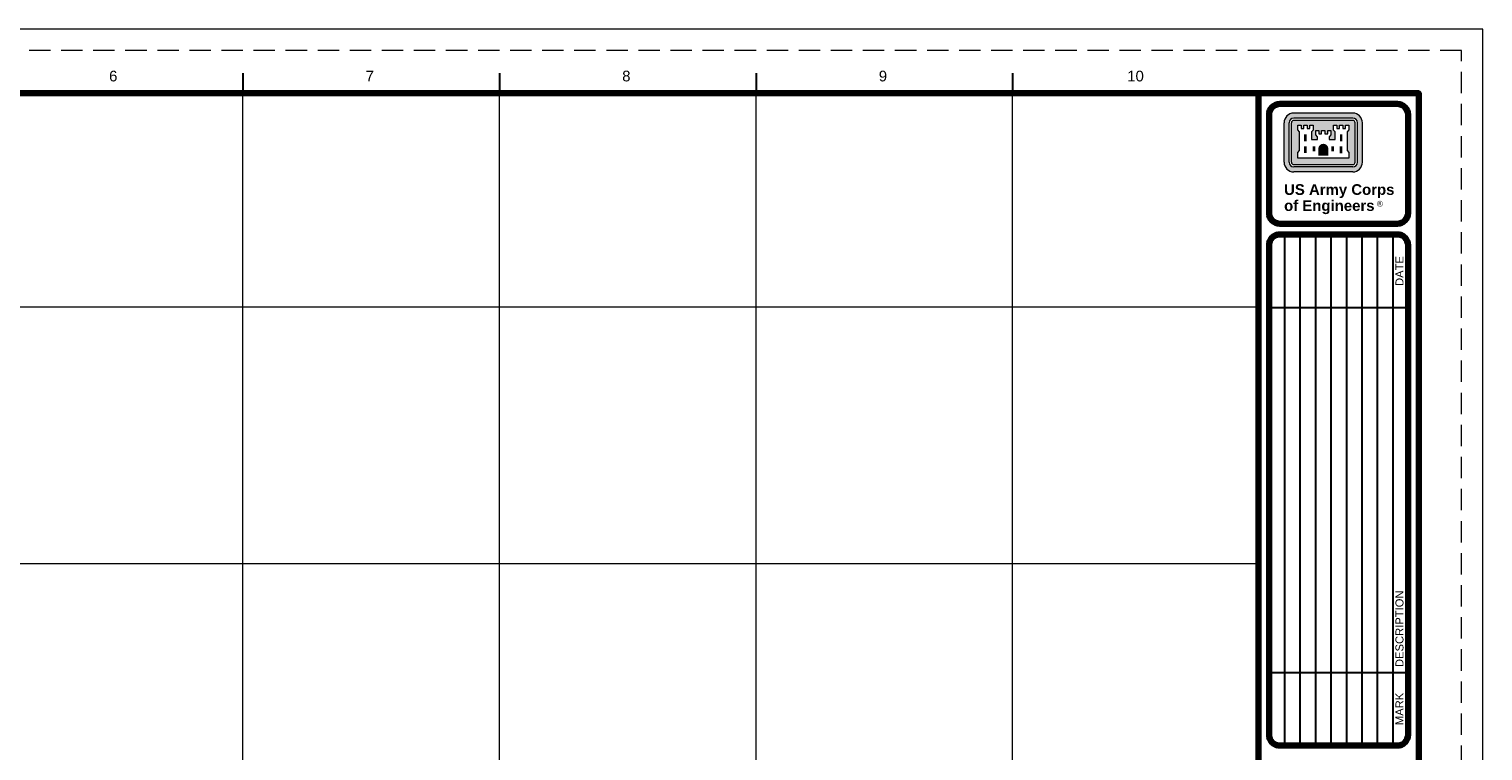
# Model space of a CAD drawing. Header units: inches. Extents: x 0 to 34, y 0 to 22.
# Tile 3 of 3: x 17 to 34, y 13.6 to 22. Entities that reach past the tile are written whole.
import ezdxf
from ezdxf.enums import TextEntityAlignment as Align

# ---------------------------------------------------------------- set-up
doc = ezdxf.new("R2010")
doc.units = ezdxf.units.IN
doc.header["$MEASUREMENT"] = 0
doc.linetypes.add('ACAD_ISO08W100', pattern=[36, 24, -3, 6, -3])
doc.linetypes.add('DASHED2', pattern=[0.375, 0.25, -0.125])
doc.layers.get('0').update_dxf_attribs({"linetype": 'CONTINUOUS'})
doc.layers.add('G-ANNO-NPLT', color=5, linetype='CONTINUOUS', lineweight=0, true_color=0x0000ff, plot=False)
doc.layers.add('G-ANNO-SYMB', color=6, linetype='CONTINUOUS', lineweight=30, true_color=0xff00ff)
doc.layers.add('G-ANNO-TTLB-GRID', color=5, linetype='ACAD_ISO08W100', lineweight=0, true_color=0x0000ff)
doc.layers.add('G-ANNO-TTLB', color=7, linetype='CONTINUOUS', lineweight=30)
doc.layers.get('G-ANNO-TTLB-GRID').off()
doc.styles.add('Arial', font='arial.ttf')

# ---------------------------------------------------------------- blocks, each defined once
blk = doc.blocks.new('castle')
at = {"linetype": 'ByBlock', "lineweight": -2}
h = blk.add_hatch(color=256, dxfattribs=at)
h.dxf.hatch_style = 1
h.paths.add_polyline_path([(0.338, 0.338), (-0.352, 0.338, 0.414214), (-0.465, 0.225), (-0.465, -0.236, 0.414214), (-0.352, -0.349), (0.338, -0.349, 0.414214), (0.451, -0.236), (0.451, 0.225, 0.414214)])
h.paths.add_polyline_path([(-0.352, 0.28), (0.338, 0.28, -0.414214), (0.393, 0.225), (0.393, -0.236, -0.414214), (0.338, -0.29), (-0.352, -0.29, -0.414214), (-0.406, -0.236), (-0.406, 0.225, -0.414214)], flags=16)
h.paths.add_polyline_path([(-0.352, 0.252), (0.338, 0.252, -0.414214), (0.365, 0.225), (0.365, -0.236, -0.414214), (0.338, -0.263), (-0.352, -0.263, -0.414214), (-0.379, -0.236), (-0.379, 0.225, -0.414214)], flags=0)
h.paths.add_polyline_path([(-0.306, 0.197), (-0.265, 0.197), (-0.265, 0.159), (-0.235, 0.159), (-0.235, 0.197), (-0.195, 0.197), (-0.195, 0.159), (-0.165, 0.159), (-0.165, 0.197), (-0.126, 0.197), (-0.126, 0.139), (-0.145, 0.12), (-0.145, 0.03), (-0.076, 0.03), (-0.076, 0.061), (-0.095, 0.084), (-0.095, 0.134), (-0.058, 0.134), (-0.058, 0.096), (-0.026, 0.096), (-0.026, 0.134), (0.013, 0.134), (0.013, 0.096), (0.046, 0.096), (0.046, 0.134), (0.083, 0.134), (0.083, 0.084), (0.063, 0.061), (0.063, 0.03), (0.133, 0.03), (0.133, 0.12), (0.113, 0.139), (0.113, 0.197), (0.153, 0.197), (0.153, 0.159), (0.183, 0.159), (0.183, 0.197), (0.222, 0.197), (0.222, 0.159), (0.252, 0.159), (0.252, 0.197), (0.292, 0.197), (0.292, 0.142), (0.271, 0.12), (0.271, -0.099), (0.292, -0.122), (0.292, -0.189), (-0.306, -0.189), (-0.306, -0.122), (-0.285, -0.099), (-0.285, 0.12), (-0.306, 0.142)], flags=0)
h.paths.add_polyline_path([(0.365, 0.225, 0.414214), (0.338, 0.252), (-0.352, 0.252, 0.414214), (-0.379, 0.225), (-0.379, -0.236, 0.414214), (-0.352, -0.263), (0.338, -0.263, 0.414214), (0.365, -0.236)], flags=0)
h = blk.add_hatch(color=256, dxfattribs=at)
h.dxf.hatch_style = 1
h.paths.add_polyline_path([(0.365, 0.225, 0.414214), (0.338, 0.252), (-0.352, 0.252, 0.414214), (-0.379, 0.225), (-0.379, -0.236, 0.414214), (-0.352, -0.263), (0.338, -0.263, 0.414214), (0.365, -0.236)])
h.paths.add_polyline_path([(-0.306, 0.197), (-0.265, 0.197), (-0.265, 0.159), (-0.235, 0.159), (-0.235, 0.197), (-0.195, 0.197), (-0.195, 0.159), (-0.165, 0.159), (-0.165, 0.197), (-0.126, 0.197), (-0.126, 0.139), (-0.145, 0.12), (-0.145, 0.03), (-0.076, 0.03), (-0.076, 0.061), (-0.095, 0.084), (-0.095, 0.134), (-0.058, 0.134), (-0.058, 0.096), (-0.026, 0.096), (-0.026, 0.134), (0.013, 0.134), (0.013, 0.096), (0.046, 0.096), (0.046, 0.134), (0.083, 0.134), (0.083, 0.084), (0.063, 0.061), (0.063, 0.03), (0.133, 0.03), (0.133, 0.12), (0.113, 0.139), (0.113, 0.197), (0.153, 0.197), (0.153, 0.159), (0.183, 0.159), (0.183, 0.197), (0.222, 0.197), (0.222, 0.159), (0.252, 0.159), (0.252, 0.197), (0.292, 0.197), (0.292, 0.142), (0.271, 0.12), (0.271, -0.099), (0.292, -0.122), (0.292, -0.189), (-0.306, -0.189), (-0.306, -0.122), (-0.285, -0.099), (-0.285, 0.12), (-0.306, 0.142)], flags=16)
at = {"layer": 'G-ANNO-SYMB', "linetype": 'ByBlock', "lineweight": -2}
h = blk.add_hatch(color=0, dxfattribs=at)
h.dxf.hatch_style = 1
edge = h.paths.add_edge_path()
edge.add_arc((-0.006, -0.08), 0.0594, 0, 180)
edge.add_line((-0.066, -0.08), (-0.066, -0.159))
edge.add_line((-0.066, -0.159), (0.053, -0.159))
edge.add_line((0.053, -0.159), (0.053, -0.08))
at = {"color": 0, "linetype": 'ByBlock', "lineweight": -2}
for p, q in [((-0.465, -0.236), (-0.465, 0.225)), ((-0.406, -0.236), (-0.406, 0.225)), ((-0.379, -0.236), (-0.379, 0.225)), ((0.338, 0.338), (-0.352, 0.338)), ((0.338, 0.28), (-0.352, 0.28)), ((0.338, 0.252), (-0.352, 0.252)), ((0.365, -0.236), (0.365, 0.225)), ((0.393, -0.236), (0.393, 0.225)), ((0.451, -0.236), (0.451, 0.225)), ((-0.352, -0.263), (0.338, -0.263)), ((0.338, -0.29), (-0.352, -0.29)), ((0.338, -0.349), (-0.352, -0.349))]:
    blk.add_line(p, q, dxfattribs=at)
blk.add_lwpolyline([(-0.306, -0.189), (-0.306, -0.122), (-0.285, -0.099), (-0.285, 0.12), (-0.306, 0.142), (-0.306, 0.197), (-0.265, 0.197), (-0.265, 0.159), (-0.235, 0.159), (-0.235, 0.197), (-0.195, 0.197), (-0.195, 0.159), (-0.165, 0.159), (-0.165, 0.197), (-0.126, 0.197), (-0.126, 0.139), (-0.145, 0.12), (-0.145, 0.03), (-0.076, 0.03), (-0.076, 0.061), (-0.095, 0.084), (-0.095, 0.134), (-0.058, 0.134), (-0.058, 0.096), (-0.026, 0.096), (-0.026, 0.134), (0.013, 0.134), (0.013, 0.096), (0.046, 0.096), (0.046, 0.134), (0.083, 0.134), (0.083, 0.084), (0.063, 0.061), (0.063, 0.03), (0.133, 0.03), (0.133, 0.12), (0.113, 0.139), (0.113, 0.197), (0.153, 0.197), (0.153, 0.159), (0.183, 0.159), (0.183, 0.197), (0.222, 0.197), (0.222, 0.159), (0.252, 0.159), (0.252, 0.197), (0.292, 0.197), (0.292, 0.142), (0.271, 0.12), (0.271, -0.099), (0.292, -0.122), (0.292, -0.189), (-0.306, -0.189)], close=True, dxfattribs=at)
for centre, radius, start, end in [((-0.352, 0.225), 0.113, 90, 180), ((-0.352, 0.225), 0.0547, 90, 180), ((-0.352, 0.225), 0.0273, 90, 180), ((0.338, 0.225), 0.113, 0, 90), ((0.338, 0.225), 0.0547, 0, 90), ((0.338, 0.225), 0.0273, 0, 90), ((-0.352, -0.236), 0.113, 180, 270), ((-0.352, -0.236), 0.0547, 180, 270), ((-0.352, -0.236), 0.0273, 180, 270), ((0.338, -0.236), 0.0273, 270, 0), ((0.338, -0.236), 0.0547, 270, 0), ((0.338, -0.236), 0.113, 270, 0)]:
    blk.add_arc(centre, radius, start, end, dxfattribs=at)
at = {"layer": 'G-ANNO-SYMB', "color": 0, "linetype": 'ByBlock', "lineweight": -2, "extrusion": (0, 0, -1)}
for points in [[(0.231, 0.009), (0.2, 0.009), (0.231, 0.09), (0.2, 0.09)], [(-0.218, 0.008), (-0.187, 0.009), (-0.218, 0.089), (-0.187, 0.089)], [(0.132, -0.049), (0.101, -0.049), (0.132, -0.109), (0.101, -0.109)], [(-0.119, -0.05), (-0.088, -0.05), (-0.118, -0.109), (-0.087, -0.109)]]:
    blk.add_solid(points, dxfattribs=at)
at = {"layer": 'G-ANNO-SYMB', "color": 0, "linetype": 'ByBlock', "lineweight": -2}
for points in [[(-0.231, -0.13), (-0.2, -0.13), (-0.231, -0.049), (-0.2, -0.049)], [(0.217, -0.131), (0.186, -0.131), (0.217, -0.05), (0.186, -0.05)]]:
    blk.add_solid(points, dxfattribs=at)
blk = doc.blocks.new('*U7')
at = {"layer": 'G-ANNO-NPLT', "color": 5, "lineweight": 0, "ltscale": 0.007}
blk.add_line((14.9375, 0), (-14.9375, 0), dxfattribs=at)
blk = doc.blocks.new('*U8')
at = {"layer": 'G-ANNO-TTLB-GRID', "color": 0, "linetype": 'ByBlock', "lineweight": -2, "transparency": 16777216}
for p in [(0, 15), (0, 12)]:
    blk.add_blockref('*U7', p, dxfattribs=at)
blk = doc.blocks.new('*U9')
at = {"layer": 'G-ANNO-NPLT', "color": 5, "lineweight": 0, "ltscale": 0.007}
blk.add_line((0, -10.25), (0, 10.25), dxfattribs=at)
blk = doc.blocks.new('*U10')
at = {"layer": 'G-ANNO-TTLB-GRID', "color": 0, "linetype": 'ByBlock', "lineweight": -2, "transparency": 16777216}
for p in [(15, 0), (18, 0), (21, 0), (24, 0)]:
    blk.add_blockref('*U9', p, dxfattribs=at)

msp = doc.modelspace()

# ---------------------------------------------------------------- linework, layer by layer
at = {"layer": 'G-ANNO-NPLT', "color": 7}
msp.add_lwpolyline([(0, 0), (34, 0), (34, 22), (0, 22)], close=True, dxfattribs=at)
at = {"layer": 'G-ANNO-NPLT', "linetype": 'DASHED2'}
msp.add_lwpolyline([(0.25, 0.25), (33.75, 0.25), (33.75, 21.75), (0.25, 21.75)], close=True, dxfattribs=at)
at = {"layer": 'G-ANNO-TTLB', "linetype": 'Continuous'}
for p, q in [((19.5, 21.486), (19.5, 21.25)), ((22.5, 21.486), (22.5, 21.25)), ((25.5, 21.486), (25.5, 21.25)), ((28.5, 21.486), (28.5, 21.25))]:
    msp.add_line(p, q, dxfattribs=at)
at = {"layer": 'G-ANNO-TTLB', "color": 7, "linetype": 'Continuous', "lineweight": 100}
msp.add_line((31.375, 0.75), (31.375, 21.25), dxfattribs=at)
at = {"layer": 'G-ANNO-TTLB', "lineweight": 30}
for p, q in [((31.678, 19.6), (31.678, 13.625)), ((31.861, 19.6), (31.861, 13.625)), ((32.042, 19.6), (32.042, 13.625)), ((32.222, 19.6), (32.222, 13.625)), ((32.403, 19.6), (32.403, 13.625)), ((32.584, 19.6), (32.584, 13.625)), ((32.764, 19.6), (32.764, 13.625)), ((32.945, 19.6), (32.945, 13.625)), ((31.5, 18.745), (33.125, 18.745)), ((31.5, 14.481), (33.125, 14.481))]:
    msp.add_line(p, q, dxfattribs=at)
at = {"layer": 'G-ANNO-TTLB', "color": 7, "linetype": 'Continuous', "lineweight": 100}
msp.add_lwpolyline([(33.25, 0.75), (1.5, 0.75), (1.5, 21.25), (33.25, 21.25)], close=True, dxfattribs=at)
at = {"layer": 'G-ANNO-TTLB', "color": 7, "lineweight": 100, "flags": 128}
msp.add_lwpolyline([(33, 21.125, -0.414214), (33.125, 21), (33.125, 19.85, -0.414214), (33, 19.725), (31.625, 19.725, -0.414214), (31.5, 19.85), (31.5, 21, -0.414214), (31.625, 21.125)], format="xyb", close=True, dxfattribs=at)
at = {"layer": 'G-ANNO-TTLB', "color": 7, "linetype": 'Continuous', "lineweight": 100, "flags": 128}
msp.add_lwpolyline([(33.125, 13.75), (33.125, 19.475, 0.414214), (33, 19.6), (31.625, 19.6, 0.414214), (31.5, 19.475), (31.5, 13.75, 0.414214), (31.625, 13.625), (33, 13.625, 0.414214)], format="xyb", close=True, dxfattribs=at)
at = {"layer": 'G-ANNO-TTLB', "color": 1, "linetype": 'Continuous', "lineweight": 25, "invisible_edges": 15}
for points in [[(32.236, 21.087), (32.244, 21.087), (31.819, 21.138)], [(32.287, 21.087), (32.295, 21.087), (31.819, 21.138)], [(32.185, 21.087), (32.059, 21.028), (32.067, 21.028)], [(32.185, 21.087), (32.114, 21.028), (32.122, 21.028)], [(31.839, 20.815), (31.839, 21.028), (31.779, 20.728)], [(32.409, 20.728), (32.35, 21.028), (32.35, 20.815)]]:
    msp.add_3dface(points, dxfattribs=at)

# ---------------------------------------------------------------- block references
at = {"layer": 'G-ANNO-TTLB', "lineweight": 0}
msp.add_blockref('castle', (32.14, 20.68), dxfattribs=at)
at = {"layer": 'G-ANNO-TTLB-GRID', "color": 0, "linetype": 'ByBlock', "lineweight": -2}
for name, p in [('*U10', (4.5, 11)), ('*U8', (16.438, 3.75))]:
    msp.add_blockref(name, p, dxfattribs=at)

# ---------------------------------------------------------------- texts
at = {"layer": 'G-ANNO-TTLB', "linetype": 'Continuous', "style": 'Arial'}
for s, p in [('6', (17.984, 21.451)), ('7', (20.984, 21.451)), ('8', (23.984, 21.451)), ('9', (26.984, 21.451)), ('10', (29.938, 21.451))]:
    msp.add_text(s, height=0.125, dxfattribs=at).set_placement(p, align=Align.MIDDLE_CENTER)
at = {"layer": 'G-ANNO-TTLB', "style": 'Arial'}
msp.add_text('®', height=0.0673, dxfattribs=at).set_placement((32.761, 19.992), align=Align.TOP_LEFT)
at = {"layer": 'G-ANNO-TTLB', "linetype": 'Continuous', "style": 'Arial'}
for s, p in [('DATE', (33.024, 19.172)), ('MARK', (33.024, 14.053))]:
    msp.add_text(s, height=0.0938, rotation=90, dxfattribs=at).set_placement(p, align=Align.MIDDLE_CENTER)
msp.add_text('DESCRIPTION', height=0.09375, rotation=90, dxfattribs=at).set_placement((33.024, 14.543), align=Align.MIDDLE_LEFT)
at = {"layer": 'G-ANNO-TTLB', "insert": (31.675, 20.187), "char_height": 0.125, "width": 1.41349, "attachment_point": 1, "line_spacing_factor": 0.9, "style": 'Arial'}
msp.add_mtext('{\\fArial|b1|i0|c0|p39;US Army Corps\\Pof Engineers}', dxfattribs=at)

doc.saveas('drawing.dxf')
